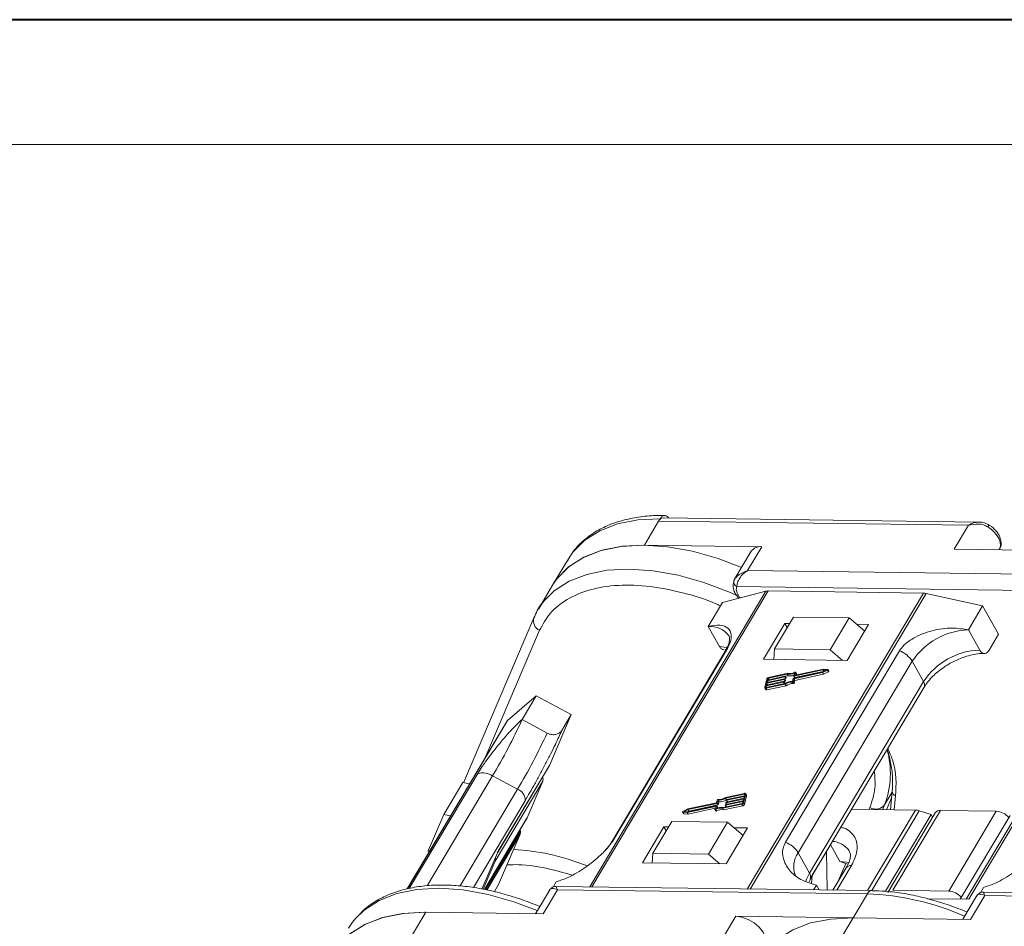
# Model space of a CAD drawing. Header units: millimetres. Extents: x 3223 to 4146, y -133 to 519.
# Tile 26 of 39: x 3581 to 3668, y 439 to 519. Entities that reach past the tile are written whole.
import ezdxf

# ---------------------------------------------------------------- set-up
doc = ezdxf.new("R2010")
doc.units = ezdxf.units.MM

msp = doc.modelspace()

# ---------------------------------------------------------------- linework, layer by layer
at = {"color": 7, "lineweight": 40}
msp.add_line((4144.916, 518.812), (3222.676, 518.812), dxfattribs=at)
at = {"color": 7, "lineweight": 13}
msp.add_line((4133.937, 507.833), (3277.571, 507.833), dxfattribs=at)
at = {"color": 7, "linetype": 'Continuous', "lineweight": 15}
for p, q in [((3636.044, 472.621), (3637.297, 474.725)), ((3637.297, 474.725), (3637.422, 474.936)), ((3637.297, 474.725), (3664.533, 474.366)), ((3665.47, 474.647), (3637.709, 475.013)), ((3664.533, 474.366), (3663.28, 472.261)), ((3646.363, 472.484), (3636.044, 472.621)), ((3645.11, 470.38), (3646.363, 472.484)), ((3645.442, 472.082), (3643.979, 469.625)), ((3663.28, 472.261), (3673.599, 472.125)), ((3667.222, 472.209), (3667.258, 472.269)), ((3629.365, 471.418), (3627.987, 469.103)), ((3672.346, 470.02), (3645.11, 470.38)), ((3627.987, 469.103), (3626.734, 466.998)), ((3644.001, 469.66), (3643.903, 469.412)), ((3646.718, 468.566), (3631.247, 442.571)), ((3631.433, 442.568), (3646.919, 468.588)), ((3642.918, 467.58), (3646.718, 468.566)), ((3672.327, 468.606), (3644.179, 468.978)), ((3660.579, 468.408), (3645.093, 442.388)), ((3645.336, 442.385), (3660.808, 468.38)), ((3646.919, 468.588), (3660.579, 468.408)), ((3660.808, 468.38), (3665.777, 467.278)), ((3641.665, 465.475), (3642.918, 467.58)), ((3665.777, 467.278), (3664.525, 465.173)), ((3665.777, 467.278), (3667.173, 464.785)), ((3626.341, 466.226), (3620.14, 451.73)), ((3626.341, 466.226), (3626.381, 466.304)), ((3648.405, 465.74), (3646.526, 462.583)), ((3649.147, 466.296), (3647.477, 463.489)), ((3648.813, 465.734), (3648.405, 465.74)), ((3648.405, 465.74), (3648.604, 465.384)), ((3654.046, 466.231), (3649.147, 466.296)), ((3652.375, 463.425), (3654.046, 466.231)), ((3653.874, 462.486), (3655.753, 465.643)), ((3654.046, 466.231), (3655.409, 465.066)), ((3655.753, 465.643), (3654.718, 465.657)), ((3626.843, 465.131), (3622.026, 453.871)), ((3641.665, 465.475), (3642.662, 463.694)), ((3665.522, 463.392), (3664.525, 465.173)), ((3666.338, 463.381), (3667.173, 464.785)), ((3643.196, 463.376), (3633.174, 446.538)), ((3633.326, 446.7), (3643.348, 463.538)), ((3647.477, 463.489), (3647.422, 462.571)), ((3652.375, 463.425), (3647.477, 463.489)), ((3658.47, 463.339), (3648.448, 446.5)), ((3653.468, 462.491), (3652.375, 463.425)), ((3646.526, 462.583), (3653.874, 462.486)), ((3649.566, 445.572), (3659.589, 462.41)), ((3660.586, 460.629), (3659.589, 462.41)), ((3648.601, 461.285), (3646.945, 460.93)), ((3648.642, 461.354), (3646.961, 460.993)), ((3648.68, 461.143), (3648.601, 461.285)), ((3649.143, 460.921), (3651.697, 461.47)), ((3649.171, 461.123), (3649.23, 461.367)), ((3651.743, 461.66), (3649.188, 461.111)), ((3649.191, 460.871), (3651.699, 461.411)), ((3649.268, 460.969), (3651.771, 461.507)), ((3649.326, 461.433), (3649.271, 461.204)), ((3649.271, 460.729), (3651.779, 461.268)), ((3651.775, 461.727), (3649.288, 461.193)), ((3649.404, 461.305), (3649.324, 461.447)), ((3649.326, 461.433), (3649.406, 461.291)), ((3649.387, 461.214), (3649.406, 461.291)), ((3651.697, 461.47), (3652.019, 461.63)), ((3651.699, 461.411), (3652.138, 461.627)), ((3651.779, 461.268), (3651.699, 461.411)), ((3652.019, 461.63), (3651.743, 461.66)), ((3651.816, 461.529), (3651.743, 461.66)), ((3652.151, 461.686), (3651.775, 461.727)), ((3651.779, 461.268), (3652.217, 461.485)), ((3652.138, 461.627), (3652.217, 461.485)), ((3652.249, 461.533), (3652.169, 461.676)), ((3646.81, 460.871), (3646.628, 460.11)), ((3646.733, 460.043), (3648.414, 460.404)), ((3648.28, 460.586), (3646.743, 460.255)), ((3646.748, 460.106), (3648.403, 460.462)), ((3646.759, 460.319), (3648.296, 460.649)), ((3646.797, 460.477), (3646.759, 460.319)), ((3648.334, 460.807), (3646.797, 460.477)), ((3646.872, 460.343), (3646.797, 460.477)), ((3646.812, 460.54), (3648.349, 460.871)), ((3646.85, 460.699), (3646.812, 460.54)), ((3648.387, 461.029), (3646.85, 460.699)), ((3646.925, 460.565), (3646.85, 460.699)), ((3646.865, 460.762), (3648.402, 461.092)), ((3646.895, 460.889), (3646.865, 460.762)), ((3646.955, 460.782), (3646.895, 460.889)), ((3646.945, 460.93), (3647.02, 460.795)), ((3648.355, 460.451), (3648.28, 460.586)), ((3648.313, 460.638), (3648.305, 460.606)), ((3648.385, 460.463), (3648.305, 460.606)), ((3648.392, 460.502), (3648.312, 460.645)), ((3648.313, 460.643), (3648.413, 460.665)), ((3648.393, 460.495), (3648.313, 460.638)), ((3648.413, 460.665), (3648.334, 460.807)), ((3648.366, 460.859), (3648.359, 460.828)), ((3648.438, 460.685), (3648.359, 460.828)), ((3648.445, 460.724), (3648.365, 460.866)), ((3648.366, 460.865), (3648.467, 460.887)), ((3648.446, 460.717), (3648.366, 460.859)), ((3648.385, 460.463), (3648.393, 460.495)), ((3648.467, 460.887), (3648.387, 461.029)), ((3648.419, 461.081), (3648.412, 461.049)), ((3648.492, 460.907), (3648.412, 461.049)), ((3648.494, 460.262), (3648.414, 460.404)), ((3648.419, 461.087), (3648.68, 461.143)), ((3648.498, 460.946), (3648.419, 461.088)), ((3648.499, 460.939), (3648.419, 461.081)), ((3648.438, 460.685), (3648.446, 460.717)), ((3648.492, 460.907), (3648.499, 460.939)), ((3649.059, 460.656), (3649.118, 460.901)), ((3649.065, 460.585), (3649.145, 460.442)), ((3649.132, 460.626), (3649.191, 460.871)), ((3649.212, 460.484), (3649.132, 460.626)), ((3649.172, 461.116), (3649.251, 460.973)), ((3649.268, 460.969), (3649.188, 461.111)), ((3649.271, 460.729), (3649.191, 460.871)), ((3649.212, 460.484), (3649.271, 460.729)), ((3649.277, 461.193), (3649.271, 461.204)), ((3660.586, 460.629), (3650.564, 443.79)), ((3646.632, 460.069), (3646.712, 459.926)), ((3646.743, 460.255), (3646.713, 460.128)), ((3646.713, 460.128), (3646.725, 460.106)), ((3646.812, 459.9), (3646.733, 460.043)), ((3646.818, 460.121), (3646.743, 460.255)), ((3646.812, 459.9), (3648.494, 460.262)), ((3650.606, 443.29), (3660.629, 460.128)), ((3624.031, 457.205), (3626.546, 459.382)), ((3626.546, 459.382), (3625.293, 457.277)), ((3626.546, 459.382), (3629.624, 457.73)), ((3623.96, 457.121), (3615.2, 442.403)), ((3615.224, 442.407), (3624.031, 457.205)), ((3627.492, 456.097), (3625.293, 457.277)), ((3629.624, 457.73), (3627.726, 453.294)), ((3628.789, 456.327), (3629.624, 457.73)), ((3623.124, 445.556), (3627.706, 453.255)), ((3627.726, 453.294), (3623.133, 445.577)), ((3621.404, 452.55), (3615.384, 442.435)), ((3616.956, 442.668), (3622.709, 452.335)), ((3618.41, 448.934), (3620.081, 451.741)), ((3620.081, 451.741), (3620.692, 451.629)), ((3624.908, 451.155), (3622.709, 452.335)), ((3622.935, 444.841), (3627.111, 451.857)), ((3627.111, 451.857), (3625.741, 448.653)), ((3624.908, 451.155), (3619.853, 442.662)), ((3657.162, 449.79), (3657.827, 450.907)), ((3657.835, 450.984), (3657.667, 449.351)), ((3621.016, 442.517), (3625.559, 450.149)), ((3642.445, 450.213), (3642.386, 449.968)), ((3642.518, 450.183), (3642.459, 449.938)), ((3642.598, 450.041), (3642.518, 450.183)), ((3642.539, 449.796), (3642.598, 450.041)), ((3644.845, 450.796), (3643.163, 450.435)), ((3644.829, 450.733), (3643.174, 450.377)), ((3643.254, 450.235), (3643.174, 450.377)), ((3644.712, 450.077), (3643.175, 449.747)), ((3643.19, 449.81), (3644.727, 450.14)), ((3643.211, 449.98), (3643.219, 450.011)), ((3643.212, 449.973), (3643.291, 449.832)), ((3644.765, 450.299), (3643.228, 449.968)), ((3643.244, 450.032), (3644.781, 450.362)), ((3643.254, 450.235), (3643.275, 450.239)), ((3643.264, 450.201), (3643.272, 450.233)), ((3643.265, 450.194), (3643.344, 450.053)), ((3644.819, 450.52), (3643.282, 450.19)), ((3643.357, 450.056), (3643.282, 450.19)), ((3643.297, 450.253), (3644.834, 450.584)), ((3644.682, 449.95), (3644.712, 450.077)), ((3644.727, 450.14), (3644.765, 450.299)), ((3644.767, 449.968), (3644.949, 450.729)), ((3644.781, 450.362), (3644.819, 450.52)), ((3644.858, 450.683), (3644.829, 450.733)), ((3644.834, 450.584), (3644.864, 450.711)), ((3644.846, 449.826), (3645.029, 450.586)), ((3645.025, 450.628), (3644.945, 450.77)), ((3644.949, 450.729), (3645.029, 450.586)), ((3657.775, 450.399), (3657.328, 449.355)), ((3658.124, 450.583), (3657.997, 449.347)), ((3639.408, 449.163), (3639.488, 449.021)), ((3639.426, 449.153), (3639.802, 449.112)), ((3639.505, 449.011), (3639.426, 449.153)), ((3639.878, 449.428), (3639.44, 449.212)), ((3639.88, 449.369), (3639.558, 449.209)), ((3639.558, 449.209), (3639.834, 449.179)), ((3639.802, 449.112), (3642.289, 449.646)), ((3639.882, 448.969), (3639.802, 449.112)), ((3639.834, 449.179), (3642.389, 449.728)), ((3642.386, 449.968), (3639.878, 449.428)), ((3642.434, 449.918), (3639.88, 449.369)), ((3639.96, 449.226), (3639.88, 449.369)), ((3639.882, 448.969), (3642.27, 449.482)), ((3639.886, 449.19), (3639.96, 449.226)), ((3639.96, 449.226), (3642.514, 449.775)), ((3642.251, 449.406), (3642.306, 449.635)), ((3642.253, 449.392), (3642.332, 449.249)), ((3642.303, 449.621), (3642.289, 449.646)), ((3642.385, 449.248), (3642.305, 449.39)), ((3642.406, 449.717), (3642.348, 449.472)), ((3642.485, 449.581), (3642.406, 449.723)), ((3642.486, 449.574), (3642.406, 449.717)), ((3642.514, 449.775), (3642.434, 449.918)), ((3642.539, 449.796), (3642.459, 449.938)), ((3642.474, 449.522), (3642.486, 449.574)), ((3642.935, 449.485), (3644.617, 449.846)), ((3643.015, 449.342), (3642.935, 449.485)), ((3642.977, 449.554), (3644.632, 449.909)), ((3643.015, 449.342), (3644.696, 449.704)), ((3643.158, 449.758), (3643.165, 449.79)), ((3643.159, 449.751), (3643.238, 449.61)), ((3643.25, 449.613), (3643.175, 449.747)), ((3643.303, 449.834), (3643.228, 449.968)), ((3644.617, 449.846), (3644.696, 449.704)), ((3644.846, 449.826), (3644.767, 449.968)), ((3654.241, 449.396), (3659.872, 449.322)), ((3659.872, 449.322), (3655.662, 442.249)), ((3655.786, 449.376), (3655.865, 449.56)), ((3656.023, 442.244), (3660.203, 449.267)), ((3656.978, 449.36), (3657.162, 449.79)), ((3657.894, 442.277), (3662.07, 449.293)), ((3661.249, 448.95), (3660.203, 449.267)), ((3662.07, 449.293), (3666.968, 449.228)), ((3666.968, 449.228), (3662.792, 442.212)), ((3668.892, 449.152), (3664.328, 441.485)), ((3664.573, 441.482), (3669.166, 449.199)), ((3618.41, 448.934), (3617.04, 445.731)), ((3619.021, 448.823), (3618.41, 448.934)), ((3625.741, 448.653), (3621.985, 442.343)), ((3621.988, 442.342), (3625.721, 448.613)), ((3625.721, 448.613), (3625.741, 448.653)), ((3638.457, 448.335), (3636.787, 445.528)), ((3638.457, 448.335), (3643.355, 448.27)), ((3639.505, 449.011), (3639.882, 448.969)), ((3641.685, 445.464), (3643.355, 448.27)), ((3643.355, 448.27), (3644.719, 447.105)), ((3661.249, 448.95), (3657.224, 442.187)), ((3661.609, 449.092), (3657.433, 442.076)), ((3661.383, 448.711), (3661.249, 448.95)), ((3663.803, 441.492), (3668.188, 448.859)), ((3625.148, 447.447), (3622.096, 442.32)), ((3625.148, 447.447), (3625.121, 447.605)), ((3637.757, 447.849), (3635.877, 444.692)), ((3638.165, 447.844), (3637.757, 447.849)), ((3637.757, 447.849), (3637.956, 447.493)), ((3643.225, 444.595), (3645.104, 447.752)), ((3645.104, 447.752), (3643.944, 447.767)), ((3622.2, 442.299), (3625.126, 447.215)), ((3625.126, 447.215), (3623.228, 442.779)), ((3617.04, 445.731), (3617.128, 445.642)), ((3650.797, 443.593), (3652.05, 445.698)), ((3652.042, 445.702), (3652.05, 445.698)), ((3652.05, 445.698), (3652.109, 442.296)), ((3652.399, 446.302), (3653.233, 444.813)), ((3623.133, 445.577), (3621.768, 442.387)), ((3621.876, 442.365), (3622.935, 444.841)), ((3636.736, 444.68), (3636.787, 445.528)), ((3636.787, 445.528), (3641.685, 445.464)), ((3642.693, 444.602), (3641.685, 445.464)), ((3649.566, 445.572), (3650.564, 443.79)), ((3653.233, 444.813), (3653.941, 444.559)), ((3635.877, 444.692), (3643.225, 444.595)), ((3653.788, 444.245), (3652.623, 442.289)), ((3652.962, 442.285), (3654.248, 444.446)), ((3653.089, 443.071), (3653.754, 444.626)), ((3650.745, 442.878), (3650.797, 443.593)), ((3650.797, 443.593), (3650.79, 443.598)), ((3623.228, 442.779), (3622.861, 442.163)), ((3627.695, 442.266), (3626.477, 440.22)), ((3627.154, 440.211), (3628.406, 442.315)), ((3628.021, 442.552), (3628.302, 443.024)), ((3656.054, 442.244), (3628.293, 442.61)), ((3628.406, 442.315), (3655.642, 441.956)), ((3650.917, 442.311), (3651.162, 442.722)), ((3651.162, 442.722), (3651.395, 442.305)), ((3662.792, 442.212), (3657.894, 442.277)), ((3665.576, 442.056), (3665.857, 442.528)), ((3655.642, 441.956), (3654.389, 439.851)), ((3660.932, 441.53), (3664.573, 441.482)), ((3665.25, 441.77), (3664.032, 439.724)), ((3664.708, 439.715), (3665.961, 441.82)), ((3693.609, 441.748), (3665.848, 442.115)), ((3665.961, 441.82), (3693.197, 441.461)), ((3615.582, 438.242), (3616.835, 440.347)), ((3616.835, 440.347), (3627.154, 440.211)), ((3644.071, 439.988), (3642.818, 437.883)), ((3654.389, 439.851), (3644.071, 439.988)), ((3653.137, 437.747), (3654.389, 439.851)), ((3654.389, 439.851), (3664.708, 439.715))]:
    msp.add_line(p, q, dxfattribs=at)
at = {"color": 7, "linetype": 'Continuous', "lineweight": 15, "flags": 128}
for points in [[(3637.422, 474.936), (3635.46, 474.836), (3633.68, 474.484), (3632.118, 473.887), (3630.806, 473.058), (3629.771, 472.014), (3629.365, 471.418)], [(3667.258, 472.269), (3667.309, 472.374), (3667.356, 472.612), (3667.329, 472.877), (3667.23, 473.159), (3667.061, 473.446), (3666.831, 473.727), (3666.548, 473.991), (3666.224, 474.226)], [(3666.32, 474.413), (3666.322, 474.414), (3666.323, 474.412)], [(3636.044, 472.621), (3634.082, 472.52), (3632.302, 472.169), (3630.74, 471.572), (3629.428, 470.743), (3628.393, 469.698), (3627.987, 469.103)], [(3644.595, 470.66), (3642.524, 471.444), (3640.267, 472.082), (3638.067, 472.477), (3635.967, 472.621), (3634.011, 472.512), (3632.239, 472.15), (3630.686, 471.545), (3629.384, 470.707), (3628.36, 469.655), (3627.987, 469.103)], [(3644.221, 468.166), (3643.538, 468.472), (3641.271, 469.339), (3639.015, 469.977), (3636.814, 470.372), (3634.714, 470.517), (3632.758, 470.407), (3630.986, 470.046), (3629.433, 469.44), (3628.131, 468.603), (3627.238, 467.716)], [(3627.238, 467.716), (3627.107, 467.55), (3626.734, 466.998)], [(3643.331, 463.618), (3643.267, 463.631), (3642.662, 463.694)], [(3643.348, 463.538), (3643.26, 463.462), (3643.196, 463.376)], [(3649.272, 461.449), (3649.283, 461.454), (3649.294, 461.456), (3649.304, 461.457), (3649.313, 461.456), (3649.32, 461.453), (3649.324, 461.447), (3649.326, 461.441), (3649.326, 461.433)], [(3649.406, 461.291), (3649.406, 461.298), (3649.404, 461.305)], [(3652.151, 461.686), (3652.161, 461.683), (3652.167, 461.678), (3652.171, 461.671), (3652.17, 461.662), (3652.166, 461.653), (3652.159, 461.643), (3652.149, 461.634), (3652.138, 461.627)], [(3652.217, 461.485), (3652.229, 461.492), (3652.239, 461.501), (3652.246, 461.51), (3652.25, 461.52), (3652.25, 461.528), (3652.249, 461.533)], [(3648.296, 460.649), (3648.3, 460.65), (3648.303, 460.649), (3648.307, 460.649), (3648.309, 460.648), (3648.311, 460.646), (3648.313, 460.643), (3648.313, 460.641), (3648.313, 460.638)], [(3648.349, 460.871), (3648.353, 460.871), (3648.357, 460.871), (3648.36, 460.871), (3648.363, 460.869), (3648.365, 460.867), (3648.366, 460.865), (3648.366, 460.862), (3648.366, 460.859)], [(3648.382, 460.457), (3648.384, 460.46), (3648.385, 460.463)], [(3648.402, 461.092), (3648.406, 461.093), (3648.41, 461.093), (3648.413, 461.092), (3648.416, 461.091), (3648.418, 461.089), (3648.419, 461.087), (3648.42, 461.084), (3648.419, 461.081)], [(3649.188, 461.111), (3649.184, 461.111), (3649.18, 461.111), (3649.177, 461.111), (3649.174, 461.113), (3649.172, 461.114), (3649.171, 461.117), (3649.171, 461.12), (3649.171, 461.123)], [(3649.271, 461.204), (3649.271, 461.201), (3649.271, 461.198), (3649.272, 461.196), (3649.274, 461.194), (3649.277, 461.193), (3649.28, 461.192), (3649.284, 461.192), (3649.288, 461.193)], [(3646.733, 460.043), (3646.708, 460.039), (3646.686, 460.039), (3646.666, 460.043), (3646.649, 460.051), (3646.637, 460.062), (3646.629, 460.076), (3646.626, 460.092), (3646.628, 460.11)], [(3646.713, 460.128), (3646.712, 460.122), (3646.713, 460.117), (3646.716, 460.112), (3646.72, 460.109), (3646.725, 460.106), (3646.732, 460.105), (3646.74, 460.105), (3646.748, 460.106)], [(3627.706, 453.255), (3627.715, 453.269), (3627.726, 453.294)], [(3643.228, 449.968), (3643.224, 449.968), (3643.221, 449.968), (3643.217, 449.969), (3643.215, 449.97), (3643.212, 449.972), (3643.211, 449.974), (3643.211, 449.977), (3643.211, 449.98)], [(3643.282, 450.19), (3643.278, 450.19), (3643.274, 450.19), (3643.27, 450.19), (3643.268, 450.192), (3643.266, 450.193), (3643.264, 450.196), (3643.264, 450.198), (3643.264, 450.201)], [(3644.864, 450.711), (3644.865, 450.717), (3644.864, 450.722), (3644.861, 450.727), (3644.857, 450.73), (3644.852, 450.733), (3644.845, 450.734), (3644.838, 450.734), (3644.829, 450.733)], [(3644.845, 450.796), (3644.869, 450.8), (3644.892, 450.8), (3644.911, 450.796), (3644.928, 450.788), (3644.94, 450.777), (3644.948, 450.763), (3644.951, 450.747), (3644.949, 450.729)], [(3639.426, 449.153), (3639.416, 449.156), (3639.41, 449.161), (3639.406, 449.168), (3639.407, 449.177), (3639.411, 449.187), (3639.418, 449.196), (3639.428, 449.205), (3639.44, 449.212)], [(3642.305, 449.39), (3642.294, 449.386), (3642.284, 449.383), (3642.273, 449.382), (3642.265, 449.383), (3642.258, 449.386), (3642.253, 449.392), (3642.251, 449.398), (3642.251, 449.406)], [(3642.306, 449.635), (3642.307, 449.638), (3642.306, 449.641), (3642.305, 449.643), (3642.303, 449.645), (3642.3, 449.646), (3642.297, 449.647), (3642.293, 449.647), (3642.289, 449.646)], [(3642.332, 449.249), (3642.333, 449.249), (3642.337, 449.244), (3642.344, 449.241), (3642.353, 449.239), (3642.363, 449.24), (3642.374, 449.243), (3642.385, 449.248)], [(3642.389, 449.728), (3642.393, 449.728), (3642.397, 449.728), (3642.4, 449.728), (3642.403, 449.726), (3642.405, 449.725), (3642.406, 449.722), (3642.407, 449.72), (3642.406, 449.717)], [(3643.175, 449.747), (3643.171, 449.746), (3643.167, 449.746), (3643.164, 449.747), (3643.161, 449.748), (3643.159, 449.75), (3643.158, 449.752), (3643.157, 449.755), (3643.158, 449.758)], [(3654.02, 444.706), (3653.838, 444.751), (3653.233, 444.813)], [(3650.564, 443.79), (3650.3, 443.242), (3650.235, 443.036)], [(3650.797, 443.593), (3650.587, 443.123), (3650.535, 443.012)], [(3610.65, 439.789), (3611.427, 440.538), (3612.729, 441.376), (3614.282, 441.981), (3616.055, 442.343), (3618.011, 442.452), (3620.11, 442.308), (3622.311, 441.913), (3624.568, 441.275), (3626.639, 440.491)], [(3608.777, 436.829), (3609.15, 437.381), (3610.175, 438.434), (3611.476, 439.271), (3613.029, 439.877), (3614.802, 440.238), (3616.758, 440.348), (3616.835, 440.347)], [(3608.777, 436.829), (3609.184, 437.425), (3610.219, 438.469), (3611.531, 439.298), (3613.093, 439.895), (3614.873, 440.247), (3616.835, 440.347)], [(3610.03, 438.934), (3610.403, 439.486), (3610.65, 439.789)], [(3644.071, 439.988), (3644.602, 439.914), (3645.158, 439.715), (3645.687, 439.407), (3646.139, 439.02), (3646.473, 438.591), (3646.656, 438.159), (3646.672, 437.764), (3646.587, 437.54)], [(3646.332, 436.333), (3646.738, 436.929), (3647.773, 437.974), (3649.085, 438.803), (3650.647, 439.4), (3652.427, 439.751), (3654.389, 439.851)]]:
    msp.add_lwpolyline(points, dxfattribs=at)
at = {"color": 7, "linetype": 'Continuous', "lineweight": 15}
for centre, radius, start, end in [((3637.752, 474.512), 0.503, 94.93467, 154.85936), ((3665.333, 474.819), 1.071, 326.35871, 337.63089), ((3646.237, 471.517), 0.975, 82.58695, 144.58616), ((3644.354, 469.385), 0.444, 155.44234, 246.7351), ((3646.902, 467.826), 0.762, 88.71486, 103.94659), ((3660.557, 467.276), 1.132, 77.19266, 88.88778), ((3627.189, 465.952), 0.891, 162.1026, 247.14097), ((3641.836, 463.47), 2.012, 34.97651, 94.86365), ((3664.723, 459.029), 6.148, 91.85146, 146.63211), ((3657.636, 461.196), 2.299, 31.86296, 68.72336), ((3665.72, 457.247), 6.148, 91.85146, 146.63211), ((3648.804, 462.181), 0.918, 257.21693, 297.64361), ((3648.844, 462.154), 0.825, 255.81963, 301.24295), ((3646.996, 460.797), 0.199, 100.13345, 158.28269), ((3646.957, 460.864), 0.0664, 100.13345, 158.28269), ((3648.275, 460.618), 0.0332, 280.13345, 338.28269), ((3648.328, 460.84), 0.0332, 280.13345, 338.28269), ((3648.381, 461.062), 0.0332, 280.13345, 338.28269), ((3648.384, 460.498), 0.00928, 343.83362, 27.82236), ((3649.041, 459.511), 1.145, 89.11156, 123.86502), ((3648.407, 460.698), 0.0332, 280.13345, 338.28269), ((3648.985, 459.61), 0.978, 85.32254, 125.72777), ((3648.437, 460.719), 0.00928, 343.83362, 27.82236), ((3648.461, 460.919), 0.0332, 280.13345, 338.28269), ((3649.065, 459.468), 0.978, 85.32254, 125.72777), ((3648.49, 460.941), 0.00928, 343.83362, 27.82236), ((3648.88, 461.984), 0.864, 256.65483, 290.57082), ((3649.071, 460.651), 0.0666, 265.08198, 338.22439), ((3649.149, 460.888), 0.0332, 100.13345, 158.28269), ((3649.15, 460.509), 0.0666, 265.08198, 338.22439), ((3649.263, 460.982), 0.0147, 219.38216, 291.31431), ((3660.2, 460.344), 0.48, 333.29813, 36.49761), ((3646.78, 459.982), 0.0882, 219.38216, 291.31431), ((3579.353, 478.15), 50.46, 329.22879, 335.56462), ((3624.255, 456.944), 0.344, 130.6838, 149.11278), ((3581.552, 476.971), 50.46, 329.22879, 335.56462), ((3649.889, 452.545), 7.777, 339.2571, 15.77474), ((3621.794, 450.849), 1.745, 58.35179, 102.90151), ((3626.662, 452.019), 0.478, 340.11005, 25.49014), ((3624.593, 450.238), 0.97, 354.76963, 71.05666), ((3658.235, 450.967), 0.4, 177.51122, 253.85873), ((3642.507, 450.188), 0.0666, 85.08198, 158.22439), ((3642.592, 451.229), 0.978, 265.32254, 305.72777), ((3642.536, 451.328), 1.145, 269.11156, 303.86502), ((3642.616, 451.186), 1.145, 269.11156, 303.86502), ((3643.249, 449.999), 0.0332, 100.13345, 158.28269), ((3643.303, 450.221), 0.0332, 100.13345, 158.28269), ((3644.975, 450.602), 0.0557, 343.83362, 27.82236), ((3642.733, 448.685), 0.825, 75.81963, 121.24295), ((3642.773, 448.658), 0.918, 77.21693, 117.64361), ((3642.813, 448.542), 0.825, 75.81963, 121.24295), ((3642.429, 449.951), 0.0332, 280.13345, 338.28269), ((3642.477, 449.577), 0.00928, 343.83362, 27.82236), ((3642.508, 449.808), 0.0332, 280.13345, 338.28269), ((3643.196, 449.777), 0.0332, 100.13345, 158.28269), ((3644.582, 450.042), 0.199, 280.13345, 338.28269), ((3644.62, 449.975), 0.0664, 280.13345, 338.28269), ((3644.661, 449.9), 0.199, 280.13345, 338.28269), ((3656.389, 450.376), 0.97, 237.27277, 322.81793), ((3659.842, 448.113), 1.21, 72.60466, 88.58202), ((3662.014, 448.793), 0.503, 83.62421, 143.5489), ((3666.876, 447.682), 1.549, 39.39998, 86.5962), ((3639.506, 449.032), 0.0209, 212.10887, 269.29606), ((3624.745, 447.368), 0.41, 338.10114, 11.09746), ((3633.621, 446.271), 0.521, 124.53354, 150.01461), ((3652.481, 444.673), 1.903, 34.29758, 87.55752), ((3647.614, 444.358), 2.299, 31.86296, 68.72336), ((3622.513, 444.999), 0.451, 339.44996, 17.41581), ((3651.139, 444.384), 1.971, 142.93475, 204.26513), ((3654.192, 443.946), 0.503, 83.62421, 143.5489), ((3650.147, 443.502), 0.506, 336.16518, 34.75455), ((3656.088, 441.754), 0.49, 92.98828, 155.65188), ((3662.69, 440.646), 1.569, 39.72824, 86.26793), ((3654.837, 418.809), 23.161, 66.17146, 88.00664)]:
    msp.add_arc(centre, radius, start, end, dxfattribs=at)
for points, knots in [([(3637.841, 475.209), (3637.707, 475.215), (3637.035, 475.245), (3635.894, 475.147), (3634.437, 474.903), (3633.085, 474.48), (3631.848, 473.89), (3630.753, 473.113), (3629.836, 472.197), (3629.415, 471.465), (3629.214, 471.116)], [0, 0, 0, 0, 0.033545, 0.168102, 0.30407, 0.441432, 0.580484, 0.721952, 0.867301, 1, 1, 1, 1]), ([(3637.422, 474.936), (3637.473, 475.007), (3637.576, 475.149), (3637.77, 475.237), (3637.965, 475.212), (3638.106, 475.119), (3638.168, 475.026), (3638.181, 475.007)], [0, 0, 0, 0, 0.2340577, 0.4681155, 0.7021732, 0.936231, 1, 1, 1, 1]), ([(3664.533, 474.366), (3664.676, 474.444), (3664.961, 474.598), (3665.272, 474.63), (3665.428, 474.647)], [0, 0, 0, 0, 0.501249, 1, 1, 1, 1]), ([(3666.224, 474.226), (3666.106, 474.287), (3665.843, 474.421), (3665.25, 474.511), (3664.814, 474.423), (3664.533, 474.366)], [0, 0, 0, 0, 0.227063, 0.501587, 1, 1, 1, 1]), ([(3666.323, 474.412), (3666.153, 474.494), (3665.881, 474.625), (3665.584, 474.641), (3665.472, 474.647)], [0, 0, 0, 0, 0.623427, 1, 1, 1, 1]), ([(3667.122, 473.639), (3667.114, 473.654), (3667.043, 473.786), (3666.771, 474.089), (3666.444, 474.321), (3666.238, 474.466)], [0, 0, 0, 0, 0.046727, 0.402061, 1, 1, 1, 1]), ([(3667.297, 473.295), (3667.294, 473.312), (3667.269, 473.433), (3667.19, 473.544), (3667.122, 473.639)], [0, 0, 0, 0, 0.1406647, 1, 1, 1, 1]), ([(3667.234, 472.263), (3667.256, 472.289), (3667.387, 472.443), (3667.438, 472.827), (3667.343, 473.143), (3667.297, 473.295)], [0, 0, 0, 0, 0.09791, 0.565135, 1, 1, 1, 1]), ([(3643.95, 469.57), (3643.994, 469.643), (3644.092, 469.803), (3644.456, 470.123), (3644.854, 470.279), (3645.11, 470.38)], [0, 0, 0, 0, 0.227063, 0.501587, 1, 1, 1, 1]), ([(3645.11, 470.38), (3644.977, 470.285), (3644.713, 470.097), (3644.407, 469.718), (3644.204, 469.314), (3644.187, 469.085), (3644.179, 468.978)], [0, 0, 0, 0, 0.251519, 0.501784, 0.765632, 1, 1, 1, 1]), ([(3642.737, 467.276), (3642.632, 467.327), (3641.572, 467.831), (3639.46, 468.464), (3636.516, 469.07), (3633.705, 469.162), (3631.215, 468.768), (3629.2, 467.907), (3627.691, 466.698), (3627.12, 465.643), (3626.843, 465.131)], [0, 0, 0, 0, 0.015254, 0.152904, 0.296277, 0.442692, 0.589107, 0.732479, 0.870129, 1, 1, 1, 1]), ([(3643.937, 469.54), (3643.888, 469.383), (3643.788, 469.06), (3643.914, 468.597), (3644.113, 468.226), (3644.281, 468.038), (3644.357, 467.953)], [0, 0, 0, 0, 0.294797, 0.60634, 0.822695, 1, 1, 1, 1]), ([(3644.179, 468.978), (3644.159, 468.922), (3644.119, 468.81), (3644.13, 468.612), (3644.192, 468.402), (3644.305, 468.188), (3644.417, 468.05), (3644.471, 467.983)], [0, 0, 0, 0, 0.201815, 0.403809, 0.605541, 0.807623, 1, 1, 1, 1]), ([(3627.303, 467.792), (3627.278, 467.766), (3626.927, 467.408), (3626.597, 466.877), (3626.407, 466.325), (3626.369, 466.213)], [0, 0, 0, 0, 0.057329, 0.80754, 1, 1, 1, 1]), ([(3643.348, 463.538), (3643.437, 463.712), (3643.667, 464.161), (3643.717, 464.816), (3643.437, 465.375), (3642.745, 465.664), (3642.029, 465.539), (3641.665, 465.475)], [0, 0, 0, 0, 0.109672, 0.284648, 0.519248, 0.75632, 1, 1, 1, 1]), ([(3664.525, 465.173), (3664.055, 465.244), (3663.028, 465.399), (3661.31, 465.155), (3659.863, 464.583), (3658.905, 463.928), (3658.597, 463.511), (3658.47, 463.339)], [0, 0, 0, 0, 0.219162, 0.4791659, 0.7354888, 0.890617, 1, 1, 1, 1]), ([(3643.479, 464.622), (3643.486, 464.613), (3643.521, 464.568), (3643.544, 464.462), (3643.53, 464.161), (3643.423, 463.783), (3643.253, 463.492), (3643.184, 463.373)], [0, 0, 0, 0, 0.0678944, 0.3455311, 0.5918392, 0.8324409, 1, 1, 1, 1]), ([(3642.662, 463.694), (3642.712, 463.623), (3642.811, 463.482), (3642.956, 463.393), (3643.039, 463.405), (3643.057, 463.407)], [0, 0, 0, 0, 0.4389656, 0.8779311, 1, 1, 1, 1]), ([(3662.93, 462.232), (3663.268, 462.404), (3663.743, 462.644), (3664.45, 462.882), (3665.023, 463.022), (3665.553, 463.096), (3665.824, 463.087), (3665.917, 463.083)], [0, 0, 0, 0, 0.329174, 0.461516, 0.675703, 0.889596, 1, 1, 1, 1]), ([(3666.338, 463.381), (3666.287, 463.31), (3666.184, 463.168), (3665.99, 463.081), (3665.795, 463.103), (3665.632, 463.219), (3665.553, 463.343), (3665.522, 463.392)], [0, 0, 0, 0, 0.214694, 0.429388, 0.644082, 0.858775, 1, 1, 1, 1]), ([(3660.644, 460.13), (3660.742, 460.289), (3660.938, 460.608), (3661.366, 461.073), (3661.856, 461.516), (3662.373, 461.903), (3662.757, 462.13), (3662.93, 462.232)], [0, 0, 0, 0, 0.214222, 0.430158, 0.6113, 0.825285, 1, 1, 1, 1]), ([(3625.293, 457.277), (3625.047, 457.049), (3624.508, 456.552), (3623.476, 455.391), (3622.512, 454.174), (3621.802, 453.188), (3621.52, 452.737), (3621.404, 452.55)], [0, 0, 0, 0, 0.219162, 0.479166, 0.735489, 0.890617, 1, 1, 1, 1]), ([(3625.559, 450.149), (3625.837, 450.626), (3626.264, 451.36), (3626.893, 452.509), (3627.375, 453.416), (3627.827, 454.297), (3628.353, 455.356), (3628.617, 455.944), (3628.789, 456.327)], [0, 0, 0, 0, 0.239457, 0.368361, 0.5, 0.631639, 0.760543, 1, 1, 1, 1]), ([(3628.789, 456.327), (3628.732, 456.253), (3628.619, 456.106), (3628.342, 455.977), (3628.025, 455.938), (3627.727, 455.987), (3627.559, 456.066), (3627.492, 456.097)], [0, 0, 0, 0, 0.214694, 0.429388, 0.644082, 0.858775, 1, 1, 1, 1]), ([(3657.376, 454.664), (3657.377, 454.664), (3657.551, 454.212), (3657.73, 453.339), (3657.906, 452.098), (3657.851, 451.347), (3657.825, 450.989)], [0, 0, 0, 0, 0.0004402, 0.3404304, 0.6854997, 1, 1, 1, 1]), ([(3657.435, 454.762), (3657.587, 454.419), (3658.248, 452.932), (3658.178, 451.604), (3658.124, 450.583)], [0, 0, 0, 0, 0.230572, 1, 1, 1, 1]), ([(3655.865, 449.56), (3656.061, 450.118), (3656.408, 451.104), (3656.301, 452.272), (3656.254, 452.779)], [0, 0, 0, 0, 0.56635, 1, 1, 1, 1]), ([(3654.248, 444.446), (3654.456, 444.888), (3654.777, 445.569), (3654.753, 446.391), (3654.564, 446.963), (3654.168, 447.413), (3653.764, 447.732), (3653.403, 447.787), (3653.293, 447.804)], [0, 0, 0, 0, 0.293282, 0.451161, 0.61239, 0.773619, 0.931498, 1, 1, 1, 1]), ([(3628.302, 443.024), (3628.666, 443.143), (3629.46, 443.404), (3630.852, 444.231), (3632.068, 445.214), (3632.908, 446.079), (3633.204, 446.518), (3633.326, 446.7)], [0, 0, 0, 0, 0.219162, 0.4791659, 0.7354888, 0.890617, 1, 1, 1, 1]), ([(3633.161, 446.534), (3633.137, 446.489), (3633.02, 446.268), (3632.769, 445.944), (3632.505, 445.684), (3632.435, 445.615)], [0, 0, 0, 0, 0.156523, 0.775539, 1, 1, 1, 1]), ([(3624.555, 445.881), (3625.587, 445.783), (3627.68, 445.585), (3629.913, 444.825), (3631.045, 444.44)], [0, 0, 0, 0, 0.492906, 1, 1, 1, 1]), ([(3648.448, 446.5), (3648.364, 446.318), (3648.147, 445.844), (3648.221, 444.969), (3648.723, 444.011), (3649.73, 443.162), (3650.68, 442.87), (3651.162, 442.722)], [0, 0, 0, 0, 0.109672, 0.284648, 0.519248, 0.75632, 1, 1, 1, 1]), ([(3654.039, 445.734), (3654.068, 445.691), (3654.141, 445.579), (3654.168, 445.307), (3654.088, 444.883), (3653.959, 444.515), (3653.805, 444.29), (3653.772, 444.243)], [0, 0, 0, 0, 0.169767, 0.442992, 0.691877, 0.935537, 1, 1, 1, 1]), ([(3665.857, 442.528), (3666.22, 442.648), (3667.015, 442.908), (3668.406, 443.736), (3669.623, 444.719), (3670.463, 445.584), (3670.758, 446.023), (3670.88, 446.205)], [0, 0, 0, 0, 0.219162, 0.4791659, 0.7354888, 0.890617, 1, 1, 1, 1]), ([(3629.699, 443.606), (3628.934, 443.824), (3627.205, 444.318), (3625.26, 444.574), (3624.195, 444.513), (3623.964, 444.499)], [0, 0, 0, 0, 0.383478, 0.866267, 1, 1, 1, 1]), ([(3626.846, 440.839), (3626.574, 440.955), (3625.805, 441.283), (3624.495, 441.729), (3622.916, 442.174), (3621.295, 442.505), (3619.675, 442.707), (3618.087, 442.765), (3616.555, 442.67), (3615.104, 442.416), (3613.749, 441.998), (3612.518, 441.402), (3611.487, 440.702), (3610.967, 440.125), (3610.738, 439.871)], [0, 0, 0, 0, 0.04253, 0.120186, 0.202809, 0.288259, 0.375726, 0.464621, 0.554614, 0.645552, 0.737421, 0.830421, 0.925037, 1, 1, 1, 1]), ([(3627.664, 442.207), (3627.7, 442.266), (3627.779, 442.396), (3628, 442.475), (3628.247, 442.378), (3628.406, 442.315)], [0, 0, 0, 0, 0.227072, 0.501587, 1, 1, 1, 1]), ([(3628.291, 442.61), (3628.218, 442.605), (3628.093, 442.596), (3627.885, 442.497), (3627.791, 442.387), (3627.739, 442.327)], [0, 0, 0, 0, 0.389383, 0.666862, 1, 1, 1, 1]), ([(3628.292, 442.603), (3628.292, 442.605), (3628.291, 442.632), (3628.318, 442.539), (3628.377, 442.39), (3628.406, 442.315)], [0, 0, 0, 0, 0.044603, 0.521109, 1, 1, 1, 1]), ([(3664.401, 440.344), (3664.128, 440.46), (3663.359, 440.788), (3662.049, 441.233), (3660.47, 441.68), (3658.851, 442.007), (3657.364, 442.204), (3656.454, 442.222), (3656.061, 442.23)], [0, 0, 0, 0, 0.09618, 0.271797, 0.458648, 0.651891, 0.849695, 1, 1, 1, 1]), ([(3665.219, 441.712), (3665.255, 441.771), (3665.334, 441.901), (3665.555, 441.98), (3665.802, 441.883), (3665.961, 441.82)], [0, 0, 0, 0, 0.227072, 0.501587, 1, 1, 1, 1]), ([(3665.845, 442.115), (3665.773, 442.11), (3665.648, 442.101), (3665.44, 442.002), (3665.346, 441.892), (3665.294, 441.832)], [0, 0, 0, 0, 0.389383, 0.666862, 1, 1, 1, 1]), ([(3665.847, 442.107), (3665.847, 442.11), (3665.845, 442.137), (3665.872, 442.043), (3665.931, 441.895), (3665.961, 441.82)], [0, 0, 0, 0, 0.044603, 0.521109, 1, 1, 1, 1])]:
    msp.add_open_spline(points, degree=3, knots=knots, dxfattribs=at)

doc.saveas('drawing.dxf')
